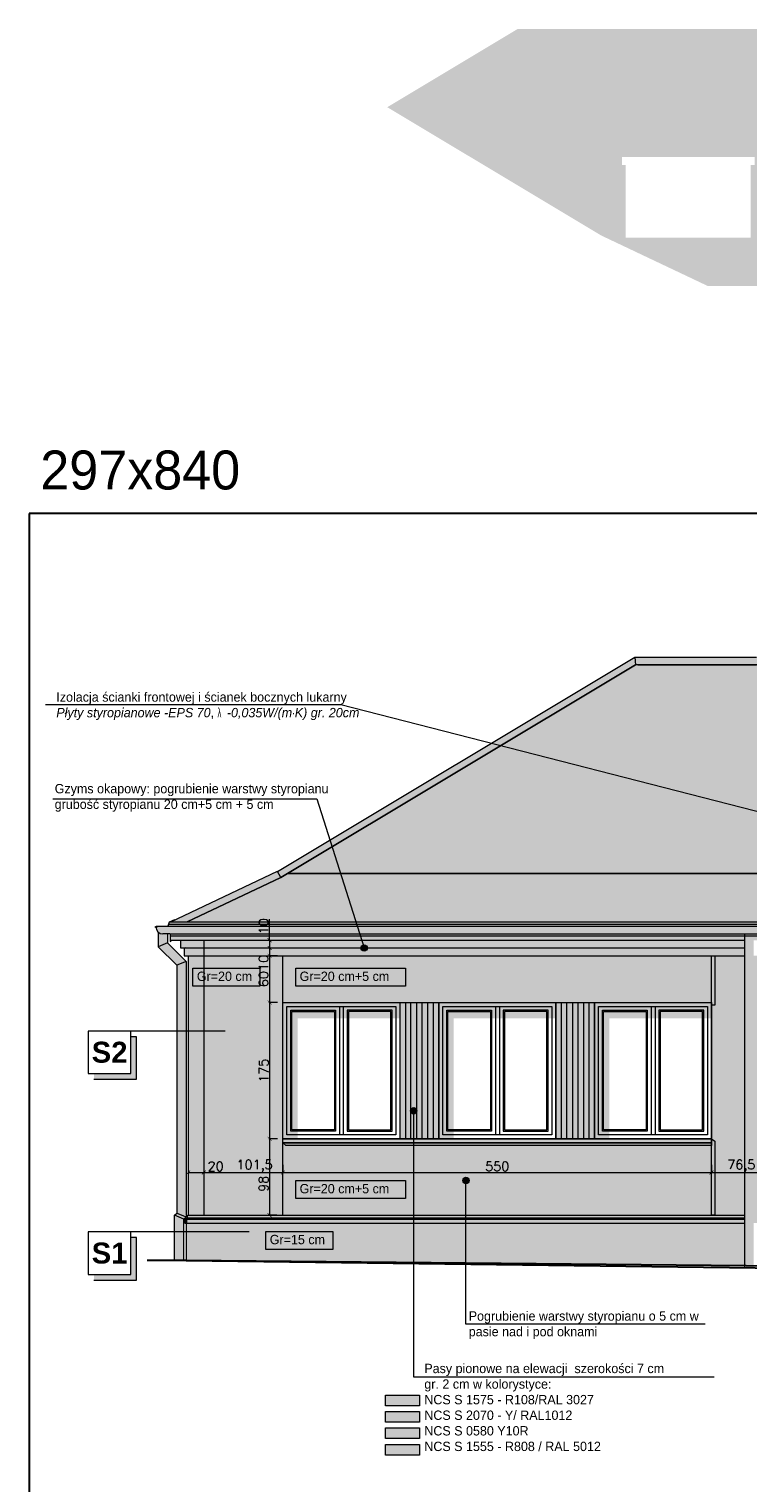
# Model space of a CAD drawing. Header units: millimetres. Extents: x -587 to 358276, y -26688 to 221215.
# Tile 26 of 256: x -587 to 335, y 10485 to 12350. Entities that reach past the tile are written whole.
import ezdxf
from ezdxf.lldxf.tags import DXFTag

# ---------------------------------------------------------------- set-up
doc = ezdxf.new("R2010")
doc.units = ezdxf.units.MM
doc.header["$MEASUREMENT"] = 0
doc.layers.add('a3', color=3, linetype='Continuous', lineweight=30, plot=False)
for name, color, linetype, lineweight in [('A_linie widokowe', 5, 'Continuous', 18), ('l. przekrojowa', 1, 'Continuous', 30), ('l.przerywana', 104, 'ICAD_ISO03W100', 5), ('l.widokowa', 140, 'Continuous', 15), ('l.wypełnien', 253, 'Continuous', 5), ('linia opisowa', 175, 'Continuous', 9), ('wymiarowanie', 176, 'Continuous', 9)]:
    doc.layers.add(name, color=color, linetype=linetype, lineweight=lineweight)
doc.styles.add('ROMANS', font='romans')
doc.styles.add('styl2', font='simplex.shx')
tags = doc.linetypes.add('ICAD_ISO03W100', pattern=[30, 12, -18]).pattern_tags.tags
tags[6:7] = [DXFTag(74, 4), DXFTag(75, 0), DXFTag(340, '0'), DXFTag(46, 1.0), DXFTag(50, 0.0), DXFTag(44, 0.0), DXFTag(45, 0.0)]
tags[4:5] = [DXFTag(74, 4), DXFTag(75, 0), DXFTag(340, '0'), DXFTag(46, 1.0), DXFTag(50, 0.0), DXFTag(44, 0.0), DXFTag(45, 0.0)]
doc.dimstyles.new('Skala 1-50', dxfattribs={"dimtxt": 12, "dimasz": 5, "dimexe": 1, "dimexo": 1, "dimgap": 1.5, "dimtad": 1, "dimdec": 1, "dimrnd": 0.5, "dimtxsty": 'styl2', "dimblk": 'ARCHTICK', "dimcen": 5, "dimadec": 0, "dimazin": 0, "dimtfac": 1, "dimtdec": 1, "dimtmove": 1, "dimatfit": 3, "dimldrblk": 'ARCHTICK', "dimfxl": 5, "dimfxlon": 1, "dimlwd": -1, "dimlwe": -1, "dimarcsym": 0})

# ---------------------------------------------------------------- blocks, each defined once
blk = doc.blocks.new('_ArchTick')
at = {"color": 0, "linetype": 'ByBlock', "const_width": 0.15}
blk.add_lwpolyline([(-0.5, -0.5), (0.5, 0.5)], dxfattribs=at)
blk = doc.blocks.new('*D4615')
at = {"layer": 'Defpoints', "color": 0}
for p in [(-383.2, 10900.6), (-363.2, 10900.6), (-363.2, 10883.1)]:
    blk.add_point(p, dxfattribs=at)
at = {"layer": 'wymiarowanie', "color": 0}
for p, q in [((-383.2, 10893.1), (-383.2, 10882.1)), ((-383.2, 10883.1), (-363.2, 10883.1)), ((-363.2, 10893.1), (-363.2, 10882.1)), ((-363.2, 10883.1), (-337.7, 10883.1))]:
    blk.add_line(p, q, dxfattribs=at)
at = {"layer": 'wymiarowanie', "color": 0, "xscale": 5, "yscale": 5, "zscale": 5, "rotation": 180}
blk.add_blockref('_ArchTick', (-383.2, 10883.1), dxfattribs=at)
at = {"layer": 'wymiarowanie', "color": 0, "xscale": 5, "yscale": 5, "zscale": 5}
blk.add_blockref('_ArchTick', (-363.2, 10883.1), dxfattribs=at)
at = {"layer": 'wymiarowanie', "color": 0, "insert": (-348, 10890.9), "char_height": 12, "attachment_point": 5, "style": 'styl2'}
blk.add_mtext('20', dxfattribs=at)
blk = doc.blocks.new('*D4616')
at = {"layer": 'Defpoints', "color": 0}
for p in [(-363.2, 10900.6), (-261.6, 10905.9), (-261.6, 10883.1)]:
    blk.add_point(p, dxfattribs=at)
at = {"layer": 'wymiarowanie', "color": 0}
for p, q in [((-363.2, 10893.1), (-363.2, 10882.1)), ((-363.2, 10883.1), (-261.6, 10883.1)), ((-261.6, 10893.1), (-261.6, 10882.1))]:
    blk.add_line(p, q, dxfattribs=at)
at = {"layer": 'wymiarowanie', "color": 0, "xscale": 5, "yscale": 5, "zscale": 5, "rotation": 180}
blk.add_blockref('_ArchTick', (-363.2, 10883.1), dxfattribs=at)
at = {"layer": 'wymiarowanie', "color": 0, "xscale": 5, "yscale": 5, "zscale": 5}
blk.add_blockref('_ArchTick', (-261.6, 10883.1), dxfattribs=at)
at = {"layer": 'wymiarowanie', "color": 0, "insert": (-298, 10891.4), "char_height": 12, "attachment_point": 5, "style": 'styl2'}
blk.add_mtext('101,5', dxfattribs=at)
blk = doc.blocks.new('*D4617')
at = {"layer": 'Defpoints', "color": 0}
for p in [(-261.6, 10905.9), (288.4, 10903.4), (288.4, 10883.1)]:
    blk.add_point(p, dxfattribs=at)
at = {"layer": 'wymiarowanie', "color": 0}
for p, q in [((-261.6, 10893.1), (-261.6, 10882.1)), ((-261.6, 10883.1), (288.4, 10883.1)), ((288.4, 10893.1), (288.4, 10882.1))]:
    blk.add_line(p, q, dxfattribs=at)
at = {"layer": 'wymiarowanie', "color": 0, "xscale": 5, "yscale": 5, "zscale": 5, "rotation": 180}
blk.add_blockref('_ArchTick', (-261.6, 10883.1), dxfattribs=at)
at = {"layer": 'wymiarowanie', "color": 0, "xscale": 5, "yscale": 5, "zscale": 5}
blk.add_blockref('_ArchTick', (288.4, 10883.1), dxfattribs=at)
at = {"layer": 'wymiarowanie', "color": 0, "insert": (13.4, 10890.9), "char_height": 12, "attachment_point": 5, "style": 'styl2'}
blk.add_mtext('550', dxfattribs=at)
blk = doc.blocks.new('*D4618')
at = {"layer": 'Defpoints', "color": 0}
for p in [(288.4, 10903.4), (364.8, 10894), (364.8, 10883.1)]:
    blk.add_point(p, dxfattribs=at)
at = {"layer": 'wymiarowanie', "color": 0}
for p, q in [((288.4, 10893.1), (288.4, 10882.1)), ((288.4, 10883.1), (364.8, 10883.1)), ((364.8, 10893), (364.8, 10882.1))]:
    blk.add_line(p, q, dxfattribs=at)
at = {"layer": 'wymiarowanie', "color": 0, "xscale": 5, "yscale": 5, "zscale": 5, "rotation": 180}
blk.add_blockref('_ArchTick', (288.4, 10883.1), dxfattribs=at)
at = {"layer": 'wymiarowanie', "color": 0, "xscale": 5, "yscale": 5, "zscale": 5}
blk.add_blockref('_ArchTick', (364.8, 10883.1), dxfattribs=at)
at = {"layer": 'wymiarowanie', "color": 0, "insert": (326.6, 10891.4), "char_height": 12, "attachment_point": 5, "style": 'styl2'}
blk.add_mtext('76,5', dxfattribs=at)
blk = doc.blocks.new('*D4630')
at = {"layer": 'Defpoints', "color": 0}
for p in [(-266.9, 11161.2), (-278.7, 11101.2), (-261.6, 11101.2)]:
    blk.add_point(p, dxfattribs=at)
at = {"layer": 'wymiarowanie', "color": 0}
for p, q in [((-268.7, 11161.2), (-279.7, 11161.2)), ((-278.7, 11161.2), (-278.7, 11101.2)), ((-268.7, 11101.2), (-279.7, 11101.2))]:
    blk.add_line(p, q, dxfattribs=at)
at = {"layer": 'wymiarowanie', "color": 0, "xscale": 5, "yscale": 5, "zscale": 5}
for p, rotation in [((-278.7, 11161.2), 90), ((-278.7, 11101.2), 270)]:
    blk.add_blockref('_ArchTick', p, dxfattribs=dict(at, rotation=rotation))
at = {"layer": 'wymiarowanie', "color": 0, "insert": (-286.5, 11131.2), "char_height": 12, "attachment_point": 5, "rotation": 90, "style": 'styl2'}
blk.add_mtext('60', dxfattribs=at)
blk = doc.blocks.new('*D4631')
at = {"layer": 'Defpoints', "color": 0}
for p in [(-261.6, 11101.2), (-278.7, 10926.2), (-261.6, 10926.2)]:
    blk.add_point(p, dxfattribs=at)
at = {"layer": 'wymiarowanie', "color": 0}
for p, q in [((-268.7, 11101.2), (-279.7, 11101.2)), ((-278.7, 11101.2), (-278.7, 10926.2)), ((-268.7, 10926.2), (-279.7, 10926.2))]:
    blk.add_line(p, q, dxfattribs=at)
at = {"layer": 'wymiarowanie', "color": 0, "xscale": 5, "yscale": 5, "zscale": 5}
for p, rotation in [((-278.7, 11101.2), 90), ((-278.7, 10926.2), 270)]:
    blk.add_blockref('_ArchTick', p, dxfattribs=dict(at, rotation=rotation))
at = {"layer": 'wymiarowanie', "color": 0, "insert": (-286.3, 11013.7), "char_height": 12, "attachment_point": 5, "rotation": 90, "style": 'styl2'}
blk.add_mtext('175', dxfattribs=at)
blk = doc.blocks.new('*D4632')
at = {"layer": 'Defpoints', "color": 0}
for p in [(-261.6, 10926.2), (-278.7, 10828.2), (-268.3, 10828.2)]:
    blk.add_point(p, dxfattribs=at)
at = {"layer": 'wymiarowanie', "color": 0}
for p, q in [((-268.7, 10926.2), (-279.7, 10926.2)), ((-278.7, 10926.2), (-278.7, 10828.2)), ((-269.3, 10828.2), (-279.7, 10828.2))]:
    blk.add_line(p, q, dxfattribs=at)
at = {"layer": 'wymiarowanie', "color": 0, "xscale": 5, "yscale": 5, "zscale": 5}
for p, rotation in [((-278.7, 10926.2), 90), ((-278.7, 10828.2), 270)]:
    blk.add_blockref('_ArchTick', p, dxfattribs=dict(at, rotation=rotation))
at = {"layer": 'wymiarowanie', "color": 0, "insert": (-286.4, 10868.5), "char_height": 12, "attachment_point": 5, "rotation": 90, "style": 'styl2'}
blk.add_mtext('98', dxfattribs=at)
blk = doc.blocks.new('*D4633')
at = {"layer": 'Defpoints', "color": 0}
for p in [(-304.4, 11181.1), (-304.4, 11171.2), (-278.7, 11171.2)]:
    blk.add_point(p, dxfattribs=at)
at = {"layer": 'wymiarowanie', "color": 0}
for p, q in [((-278.7, 11181.1), (-278.7, 11208.3)), ((-288.7, 11181.1), (-277.7, 11181.1)), ((-278.7, 11181.1), (-278.7, 11171.2)), ((-288.7, 11171.2), (-277.7, 11171.2))]:
    blk.add_line(p, q, dxfattribs=at)
at = {"layer": 'wymiarowanie', "color": 0, "xscale": 5, "yscale": 5, "zscale": 5}
for p, rotation in [((-278.7, 11181.1), 90), ((-278.7, 11171.2), 270)]:
    blk.add_blockref('_ArchTick', p, dxfattribs=dict(at, rotation=rotation))
at = {"layer": 'wymiarowanie', "color": 0, "insert": (-286.5, 11199), "char_height": 12, "attachment_point": 5, "rotation": 90, "style": 'styl2'}
blk.add_mtext('10', dxfattribs=at)
blk = doc.blocks.new('*D4634')
at = {"layer": 'Defpoints', "color": 0}
for p in [(-306, 11161.2), (-304.4, 11171.2), (-278.7, 11161.2)]:
    blk.add_point(p, dxfattribs=at)
at = {"layer": 'wymiarowanie', "color": 0}
for p, q in [((-288.7, 11171.2), (-277.7, 11171.2)), ((-288.7, 11161.2), (-277.7, 11161.2)), ((-278.7, 11171.2), (-278.7, 11161.2))]:
    blk.add_line(p, q, dxfattribs=at)
at = {"layer": 'wymiarowanie', "color": 0, "xscale": 5, "yscale": 5, "zscale": 5}
for p, rotation in [((-278.7, 11171.2), 90), ((-278.7, 11161.2), 270)]:
    blk.add_blockref('_ArchTick', p, dxfattribs=dict(at, rotation=rotation))
at = {"layer": 'wymiarowanie', "color": 0, "insert": (-286.5, 11152.1), "char_height": 12, "attachment_point": 5, "rotation": 90, "style": 'styl2'}
blk.add_mtext('10', dxfattribs=at)

msp = doc.modelspace()

# ---------------------------------------------------------------- hatches: boundary and pattern name
at = {"layer": 'l.wypełnien'}
h = msp.add_hatch(color=252, dxfattribs=at)
h.paths.add_polyline_path([(189.94, 11544.45), (-268.48, 11269.64), (-405.6, 11204.6), (-406.57, 11204.6), (-407.49, 11204.18), (-409.31, 11198.98), (-423.83, 11198.98), (-424.71, 11198.24, 0.4142136), (-415.71, 11189.24), (-406.23, 11189.24), (-406.23, 11181.06), (2674.91, 11181.06), (2674.91, 11189.24), (2684.4, 11189.24, 0.4036982), (2693.17, 11197.7), (2692.65, 11198.99), (2678, 11198.98), (2676.17, 11204.18), (2675.26, 11204.6), (2674.28, 11204.6), (2537.49, 11269.44), (2078.75, 11544.45)])
h.paths.add_polyline_path([(439.73, 11359.71), (809.93, 11359.71), (809.93, 11266.72), (439.73, 11266.72)], flags=16)
h.paths.add_polyline_path([(1524.31, 11359.71), (1876.73, 11359.71), (1876.73, 11266.72), (1524.31, 11266.72)], flags=16)
h = msp.add_hatch(dxfattribs=at)
h.set_pattern_fill('SPANTILE', scale=17, style=0)
h.set_pattern_definition([(274.9697, (167.9877, -2283.873), (-16.99985222, 204.000017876), [15.699024, -376.776457]), (180, (169.348, -2299.513), (-17, -17), [1.36, -15.64]), (0, (152.348, -2300.873), (17, 17), [4.76, -12.24]), (90, (157.108, -2300.873), (-17, 17), [1.7, -15.3]), (270, (167.988, -2299.173), (17, -17), [1.7, -15.3]), (0, (167.988, -2300.873), (17, 17), [1.36, -15.64]), (0, (152.348, -2299.513), (17, 17), [3.4, -13.6]), (85.0303, (155.7477, -2299.513), (16.99985222, 204.000017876), [15.699024, -376.776457]), (52.6961, (155.7477, -2298.663), (-220.999760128, -289.00018261), [4.488136, -444.32475]), (18.4349, (158.4677, -2295.093), (34.0000074, 16.9999729), [4.300694, -49.458015]), (341.5651, (162.5477, -2293.733), (-34.0000074, 16.9999729), [4.300694, -49.458015]), (307.3039, (166.6277, -2295.093), (220.999760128, -289.00018261), [4.488136, -444.32475]), (20.2249, (159.3177, -2296.283), (-186.999953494, -68.000141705), [3.442245, -340.781524]), (339.7751, (162.5477, -2295.093), (186.999953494, -68.000141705), [3.442245, -340.781524]), (307.4054, (165.7777, -2296.283), (170.000169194, -220.999871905), [3.638153, -360.177725]), (52.5946, (157.1077, -2299.173), (-170.000169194, -220.999871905), [3.638153, -360.177725])])
h.paths.add_polyline_path([(2532.86, 11261.72), (2653.28, 11204.6), (-381.58, 11204.6), (-260.78, 11261.74), (193.78, 11534.45), (1278.76, 11534.45), (1278.76, 11518), (1322.71, 11518), (1322.71, 11534.45), (1939.21, 11534.45), (1939.21, 11505.07), (1999.21, 11505.07), (1999.21, 11534.45), (2077.92, 11534.45)])
h.paths.add_polyline_path([(439.73, 11359.71), (809.93, 11359.71), (809.93, 11266.72), (439.73, 11266.72)], flags=16)
h.paths.add_polyline_path([(1524.31, 11359.71), (1876.73, 11359.71), (1876.73, 11266.72), (1524.31, 11266.72)], flags=16)
h = msp.add_hatch(color=252, dxfattribs=at)
h.paths.add_polyline_path([(-397.95, 11046.69), (-397.95, 11124.09), (-397.95, 11149.04), (-385.95, 11154.01), (-385.95, 11046.69)])
h.paths.add_polyline_path([(-385.95, 10923.71), (-397.95, 10923.71), (-397.95, 10831.07), (-391.05, 10828.21), (-385.95, 10828.21)])
h.paths.add_polyline_path([(-397.95, 11149.04), (-421.71, 11172.81), (-409.71, 11177.78), (-385.95, 11154.01)])
h.paths.add_polyline_path([(-385.95, 10923.71), (-397.95, 10923.71), (-397.95, 11004.71), (-385.95, 11004.71)])
h.paths.add_polyline_path([(-397.95, 11004.71), (-397.95, 11046.69), (-385.95, 11046.69), (-385.95, 11004.71)])
h.paths.add_polyline_path([(-400.84, 10789.69), (-400.84, 10828.18), (-388.84, 10823.21), (-388.84, 10789.69)])
h.paths.add_polyline_path([(-388.84, 10770.21), (-400.84, 10770.21), (-400.84, 10789.69), (-388.84, 10789.69)])
h.paths.add_polyline_path([(-409.71, 11177.78), (-409.71, 11183.23), (-421.71, 11183.23), (-421.71, 11172.81)])
h.paths.add_polyline_path([(-421.71, 11183.23), (-421.71, 11191.53, 0.1844831), (-415.71, 11189.24), (-409.71, 11189.24), (-409.71, 11183.23)])
h.paths.add_polyline_path([(-385.95, 10826.1), (-391.05, 10828.21), (-400.81, 10828.21), (-400.84, 10828.18), (-388.84, 10823.21)])
h.paths.add_polyline_path([(-400.81, 10828.21), (-397.95, 10831.07), (-391.05, 10828.21)])
h = msp.add_hatch(color=254, dxfattribs=at)
h.paths.add_polyline_path([(330.6, 11171.21), (-388.23, 11171.21), (-388.23, 11161.21), (330.6, 11161.21)])
h.paths.add_polyline_path([(-393.23, 11181.06), (330.6, 11181.06), (330.6, 11171.21), (-393.23, 11171.21)])
at = {"layer": 'l.wypełnien', "true_color": 0xfffff5}
h = msp.add_hatch(color=7, dxfattribs=at)
h.paths.add_polyline_path([(342.6, 11013.71), (364.79, 11013.71), (364.79, 10906.21), (866.18, 10906.21), (770.84, 10865.36), (770.84, 10859.92), (878.87, 10906.21), (940.85, 10906.21), (940.85, 10865.36), (940.85, 10859.92), (940.85, 10813.21), (935.85, 10813.21), (935.85, 10798.21), (935.85, 10783.21), (935.85, 10757.14), (795.85, 10758.53), (795.85, 10828.21), (342.6, 10828.21)])
h.paths.add_polyline_path([(342.6, 11013.71), (342.6, 11161.21), (954.29, 11161.21), (954.29, 11121.21), (364.79, 11121.21), (364.79, 11013.71)])
h.paths.add_polyline_path([(288.41, 10828.21), (288.41, 10917.78), (-258.03, 10917.78), (-261.64, 10921.21), (-261.64, 10828.21)])
h.paths.add_polyline_path([(-261.64, 11101.21), (-111.64, 11101.21), (-111.22, 11101.21), (-104.22, 11101.21), (-97.36, 11101.21), (-90.36, 11101.21), (-83.09, 11101.21), (-76.09, 11101.21), (-68.41, 11101.21), (-61.41, 11101.21), (88.59, 11101.21), (95.59, 11101.21), (102.87, 11101.21), (109.87, 11101.21), (117.14, 11101.21), (124.14, 11101.21), (131.41, 11101.21), (138.41, 11101.21), (288.41, 11101.21), (288.41, 11161.21), (-261.64, 11161.21)])
h.paths.add_polyline_path([(-363.23, 10828.21), (-261.64, 10828.21), (-261.64, 11013.71), (-363.23, 11013.71)])
h.paths.add_polyline_path([(-363.23, 11013.71), (-261.64, 11013.71), (-261.64, 11101.21), (-261.64, 11161.21), (-363.23, 11161.21), (-363.23, 11064.54)])
h.paths.add_polyline_path([(288.41, 10926.21), (292.44, 10923.29), (292.44, 10828.21), (330.6, 10828.21), (330.6, 11013.71), (288.41, 11013.71)])
h.paths.add_polyline_path([(330.6, 11013.71), (330.6, 11161.21), (292.44, 11161.21), (292.44, 11097.72), (288.41, 11097.72), (288.41, 11013.71)])
h.paths.add_polyline_path([(-383.23, 10828.21), (-363.23, 10828.21), (-363.23, 11013.71), (-383.23, 11013.71)])
h.paths.add_polyline_path([(-363.23, 11064.54), (-363.23, 11161.21), (-383.23, 11161.21), (-383.23, 11064.54)])
h.paths.add_polyline_path([(-383.23, 11013.71), (-363.23, 11013.71), (-363.23, 11064.54), (-383.23, 11064.54)])
h.paths.add_polyline_path([(945.85, 10865.36), (945.85, 10859.92), (945.85, 10831.21), (954.29, 10831.21), (954.29, 10906.21), (945.85, 10906.21)])
at = {"layer": 'l.wypełnien', "true_color": 0x303030}
for points in [[(288.41, 11161.21), (292.44, 11161.21), (292.44, 11097.72), (288.41, 11097.72)], [(-261.64, 10926.21), (-242.62, 10926.21), (-242.62, 11080.9), (-111.64, 11080.9), (-111.64, 11101.21), (-261.64, 11101.21)], [(-61.41, 10926.21), (-42.38, 10926.21), (-42.38, 11080.9), (88.59, 11080.9), (88.59, 11101.21), (-61.41, 11101.21)], [(138.41, 10926.21), (157.43, 10926.21), (157.43, 11080.9), (288.41, 11080.9), (288.41, 11101.21), (138.41, 11101.21)], [(288.41, 10917.78), (-258.03, 10917.78), (-261.64, 10921.21), (288.41, 10921.21)], [(288.41, 10926.21), (292.44, 10923.29), (292.44, 10828.21), (288.41, 10828.21)]]:
    msp.add_hatch(color=250, dxfattribs=at).paths.add_polyline_path(points)
at = {"layer": 'l.wypełnien'}
h = msp.add_hatch(color=252, dxfattribs=at)
h.paths.add_polyline_path([(-387.42, 10823.05), (-384.21, 10823.05), (-384.21, 10818.05), (-385.84, 10818.05), (-387.42, 10818.05)])
h.paths.add_polyline_path([(-387.42, 10823.05), (-384.21, 10824.9), (-384.21, 10823.05)])
for points in [[(-384.21, 10828.21), (795.85, 10828.21), (795.85, 10818.05), (-384.21, 10818.05)], [(-385.84, 10818.05), (330.6, 10818.05), (330.6, 10761), (-385.84, 10770.17)]]:
    msp.add_hatch(color=252, dxfattribs=at).paths.add_polyline_path(points)
h = msp.add_hatch(dxfattribs=at)
h.set_pattern_fill('CONC', scale=17, style=0)
h.set_pattern_definition([(0, (168.498, -2289.993), (0, 17), [0, -17]), (0, (168.668, -2295.943), (0, 17), [0, -17]), (0, (169.178, -2286.763), (0, 17), [0, -17]), (338.1986, (160.3377, -2292.033), (51.00000464, -16.9999985), [1.83095, -89.716854]), (216.8699, (162.0377, -2292.713), (50.9999986, 34.0000021), [0.85, -84.15]), (130.6013, (161.3577, -2293.223), (85.00000716, -101.9999833), [1.567315, -155.164933]), (206.5651, (155.748, -2295.263), (-16.9999857, -17.0000223), [0.380137, -37.63302]), (326.3099, (155.4077, -2295.433), (33.9999925, -17.0000227), [0.612952, -60.681432]), (108.4349, (155.9177, -2295.773), (-16.9999729, 34.0000074), [0.53759, -53.221135]), (225, (166.628, -2296.963), (-4e-15, -17.000005), [0.721242, -23.32038]), (0, (166.118, -2297.473), (17, 17), [1.02, -15.98]), (135, (167.138, -2297.473), (-17.000005, 2e-15), [0.721242, -23.32038]), (251.5651, (164.5877, -2286.083), (16.9999729, 34.0000074), [0.53759, -53.221135]), (0, (164.418, -2286.593), (17, 17), [0.85, -16.15]), (143.1301, (165.2677, -2286.593), (-50.9999986, 34.0000021), [0.85, -84.15]), (213.6901, (155.5777, -2285.913), (33.9999925, 17.0000227), [0.612952, -60.681432]), (341.5651, (155.0677, -2286.253), (-34.0000074, 16.9999729), [1.075182, -52.683544]), (126.8699, (156.0877, -2286.593), (34.0000021, -50.9999986), [0.85, -84.15]), (0, (160.508, -2286.593), (0, 17), [0, -17]), (0, (155.918, -2291.013), (0, 17), [0, -17]), (0, (160.678, -2297.303), (0, 17), [0, -17]), (0, (165.268, -2292.033), (0, 17), [0, -17]), (0, (160.338, -2289.143), (0, 17), [0, -17]), (0, (156.598, -2288.633), (0, 17), [0, -17]), (0, (158.128, -2289.653), (0, 17), [0, -17]), (0, (157.448, -2293.733), (0, 17), [0, -17]), (0, (153.368, -2293.053), (0, 17), [0, -17]), (0, (153.538, -2289.143), (0, 17), [0, -17]), (0, (153.028, -2285.403), (0, 17), [0, -17]), (0, (158.298, -2284.723), (0, 17), [0, -17]), (0, (162.038, -2284.043), (0, 17), [0, -17]), (0, (167.988, -2284.723), (0, 17), [0, -17]), (0, (163.908, -2289.993), (0, 17), [0, -17]), (0, (162.208, -2286.933), (0, 17), [0, -17]), (0, (163.568, -2295.093), (0, 17), [0, -17]), (0, (158.468, -2295.943), (0, 17), [0, -17]), (0, (163.568, -2299.683), (0, 17), [0, -17]), (0, (157.958, -2298.663), (0, 17), [0, -17]), (0, (152.518, -2299.173), (0, 17), [0, -17]), (0, (154.558, -2300.023), (0, 17), [0, -17]), (0, (154.728, -2297.643), (0, 17), [0, -17]), (0, (166.118, -2300.363), (0, 17), [0, -17]), (0, (168.158, -2293.393), (0, 17), [0, -17]), (0, (167.308, -2288.293), (0, 17), [0, -17]), (0, (159.488, -2300.533), (0, 17), [0, -17])])
h.paths.add_polyline_path([(330.6, 10763.13), (330.6, 10818.05), (-382.82, 10818.05), (-384.4, 10818.05), (-382.82, 10818.05), (-382.82, 10770.18)])
at = {"layer": 'linia opisowa'}
for points in [[(-449.52, 11057.26), (-456.8, 11057.26), (-456.8, 11009.92), (-504.14, 11009.92), (-504.14, 11002.64), (-449.52, 11002.64)], [(-449.52, 10799.52), (-456.8, 10799.52), (-456.8, 10752.18), (-504.14, 10752.18), (-504.14, 10744.9), (-449.52, 10744.9)]]:
    msp.add_hatch(color=256, dxfattribs=at).paths.add_polyline_path(points)
at = {"layer": 'wymiarowanie'}
h = msp.add_hatch(dxfattribs=at)
h.set_pattern_fill('SPANTILE', color=256, scale=10, style=0)
h.set_pattern_definition([(274.9697, (9.2, 10), (-9.99991307, 120.000010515), [9.23472, -221.63321]), (180, (10, 0.8), (-10, -10), [0.8, -9.2]), (0, (0, 0), (10, 10), [2.8, -7.2]), (90, (2.8, 0), (-10, 10), [1, -9]), (270, (9.2, 1), (10, -10), [1, -9]), (0, (9.2, 0), (10, 10), [0.8, -9.2]), (0, (0, 0.8), (10, 10), [2, -8]), (85.0303, (2, 0.8), (9.99991307, 120.000010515), [9.23472, -221.63321]), (52.6961, (2, 1.3), (-129.999858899, -170.000107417), [2.64008, -261.3675]), (18.4349, (3.6, 3.4), (20.00000435, 9.999984), [2.52982, -29.09295]), (341.5651, (6, 4.2), (-20.00000435, 9.999984), [2.52982, -29.09295]), (307.3039, (8.4, 3.4), (129.999858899, -170.000107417), [2.64008, -261.3675]), (20.2249, (4.1, 2.7), (-109.999972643, -40.000083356), [2.02485, -200.45972]), (339.7751, (6, 3.4), (109.999972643, -40.000083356), [2.02485, -200.45972]), (307.4054, (7.9, 2.7), (100.000099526, -129.99992465), [2.14009, -211.86925]), (52.5946, (2.8, 1), (-100.000099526, -129.99992465), [2.14009, -211.86925])])
h.paths.add_polyline_path([(-127.77, 12250.09), (39.43, 12350.32), (1926.6, 12350.32), (2090.83, 12251.86), (1813, 12085.31), (1676.21, 12020.48), (283.89, 12020.48), (147.1, 12085.31)])
h.paths.add_polyline_path([(841.28, 12175.76), (1101.41, 12175.76), (1101.41, 12082.59), (841.28, 12082.59)], flags=16)
h.paths.add_polyline_path([(178.34, 12175.76), (338.56, 12175.76), (338.56, 12082.59), (178.34, 12082.59)], flags=16)
h.paths.add_polyline_path([(1617.67, 12175.76), (1777.05, 12175.76), (1777.05, 12082.59), (1617.67, 12082.59)], flags=16)
h.paths.add_polyline_path([(836.28, 12186.02), (1106.41, 12186.02), (1106.41, 12175.76), (836.28, 12175.76)], flags=16)
h.paths.add_polyline_path([(173.34, 12186.02), (343.56, 12186.02), (343.56, 12175.76), (173.34, 12175.76)], flags=16)
h.paths.add_polyline_path([(1612.67, 12186.02), (1782.05, 12186.02), (1782.05, 12175.76), (1612.67, 12175.76)], flags=16)
h.paths.add_polyline_path([(1697.21, 12020.48), (1817.63, 12077.59), (2099.58, 12246.62), (2381.98, 12077.38), (2501.95, 12020.48)])
at = {"layer": 'wymiarowanie', "ltscale": 0.3}
for points in [[(-161.48, 11171.21, -1), (-153.4, 11171.21, -1)], [(-97.9, 10962.25, -1), (-89.82, 10962.25, -1)], [(-30.83, 10872.84, -1), (-22.76, 10872.84, -1)]]:
    msp.add_hatch(color=256, dxfattribs=at).paths.add_polyline_path(points)
at = {"layer": 'wymiarowanie'}
h = msp.add_hatch(color=252, dxfattribs=at)
h.paths.add_polyline_path([(330.6, 11171.21), (330.6, 11161.21), (330.6, 10828.21), (330.6, 10824.9), (330.6, 10823.05), (330.6, 10818.05), (330.6, 10763.13), (342.6, 10763.01), (342.6, 10818.05), (342.6, 10823.05), (342.6, 10824.9), (342.6, 10828.21), (342.6, 11161.21), (342.6, 11171.21), (342.6, 11181.06), (342.6, 11189.24), (330.6, 11189.24), (330.6, 11181.06)])
h.paths.add_polyline_path([(330.6, 10763.13), (342.6, 10763.01), (342.6, 10760.84), (330.6, 10761)])
for points in [[(-111.22, 11101.21), (-61.41, 11101.21), (-61.41, 10926.21), (-111.22, 10926.21)], [(88.59, 11101.21), (138.41, 11101.21), (138.41, 10926.21), (88.59, 10926.21)], [(-261.64, 10926.21), (288.41, 10926.21), (288.41, 10921.21), (-261.64, 10921.21)]]:
    msp.add_hatch(color=252, dxfattribs=at).paths.add_polyline_path(points)
at = {"layer": 'wymiarowanie', "true_color": 0xf0300e}
for points in [[(-111.22, 11101.21), (-104.22, 11101.21), (-104.22, 10926.21), (-111.22, 10926.21)], [(102.87, 11101.21), (109.87, 11101.21), (109.87, 10926.21), (102.87, 10926.21)], [(-129.85, 10597.37), (-86.34, 10597.37), (-86.34, 10583.69), (-129.85, 10583.69)]]:
    msp.add_hatch(color=20, dxfattribs=at).paths.add_polyline_path(points)
at = {"layer": 'wymiarowanie', "true_color": 0x119cf2}
for points in [[(-97.36, 11101.21), (-90.36, 11101.21), (-90.36, 10926.21), (-97.36, 10926.21)], [(131.41, 11101.21), (138.41, 11101.21), (138.41, 10926.21), (131.41, 10926.21)], [(-129.85, 10534.16), (-86.34, 10534.16), (-86.34, 10520.48), (-129.85, 10520.48)]]:
    msp.add_hatch(color=150, dxfattribs=at).paths.add_polyline_path(points)
at = {"layer": 'wymiarowanie', "true_color": 0xbde471}
for points in [[(-83.09, 11101.21), (-76.09, 11101.21), (-76.09, 10926.21), (-83.09, 10926.21)], [(117.14, 11101.21), (124.14, 11101.21), (124.14, 10926.21), (117.14, 10926.21)], [(-129.85, 10576.3), (-86.34, 10576.3), (-86.34, 10562.62), (-129.85, 10562.62)]]:
    msp.add_hatch(color=63, dxfattribs=at).paths.add_polyline_path(points)
at = {"layer": 'wymiarowanie', "true_color": 0xf7e035}
for points in [[(-68.41, 11101.21), (-61.41, 11101.21), (-61.41, 10926.21), (-68.41, 10926.21)], [(88.59, 11101.21), (95.59, 11101.21), (95.59, 10926.21), (88.59, 10926.21)]]:
    msp.add_hatch(color=2, dxfattribs=at).paths.add_polyline_path(points)
at = {"layer": 'wymiarowanie', "true_color": 0xfccd20}
msp.add_hatch(color=40, dxfattribs=at).paths.add_polyline_path([(-129.85, 10555.23), (-86.34, 10555.23), (-86.34, 10541.55), (-129.85, 10541.55)])

# ---------------------------------------------------------------- linework, layer by layer
at = {"layer": 'a3'}
msp.add_lwpolyline([(-587.44, 11728.5), (-587.44, 10243.5), (1512.56, 10243.5), (1512.56, 11728.5), (-587.44, 11728.5)], dxfattribs=at)
at = {"layer": 'A_linie widokowe', "color": 7, "linetype": 'Continuous', "lineweight": -2}
for points in [[(-255.84, 11266.72), (272.35, 11266.72), (272.35, 11266.72)], [(1135.85, 11266.72), (-252.82, 11266.72)]]:
    msp.add_lwpolyline(points, dxfattribs=at)
at = {"layer": 'l. przekrojowa', "color": 7}
for q in [(-436.08, 10770.21), (935.85, 10753.21)]:
    msp.add_line((-385.84, 10770.21), q, dxfattribs=at)
at = {"layer": 'l. przekrojowa', "color": 252, "linetype": 'ICAD_ISO03W100', "ltscale": 0.5}
msp.add_line((2648.07, 10740.21), (-385.84, 10770.21), dxfattribs=at)
at = {"layer": 'l.przerywana', "color": 7, "ltscale": 0.3}
for p, q in [((-363.23, 11181.71), (-363.23, 10828.21)), ((-384.21, 10828.21), (330.6, 10828.21))]:
    msp.add_line(p, q, dxfattribs=at)
at = {"layer": 'l.widokowa', "color": 7}
for p, q in [((189.94, 11544.45), (345.91, 11544.45)), ((189.94, 11544.45), (190.76, 11534.45)), ((193.78, 11534.45), (345.91, 11534.45)), ((-264.18, 11261.72), (-268.81, 11269.44)), ((-424.71, 11198.24), (-425.91, 11197.54)), ((-421.71, 11191.53), (-421.71, 11172.81)), ((-409.71, 11177.78), (-421.71, 11172.81)), ((-406.71, 11189.24), (-415.71, 11189.24)), ((-409.71, 11189.24), (-409.71, 11177.78)), ((-409.71, 11177.78), (-385.95, 11154.01)), ((-406.23, 11179.52), (-405.13, 11180.35)), ((330.6, 11189.24), (330.6, 10761)), ((-421.71, 11172.81), (-397.95, 11149.04)), ((-393.23, 11171.21), (-388.23, 11171.21)), ((-385.21, 11161.21), (330.6, 11161.21)), ((-383.23, 11161.21), (-383.23, 10828.21)), ((-385.95, 11154.01), (-397.95, 11149.04)), ((-397.95, 11149.04), (-397.95, 10831.07)), ((-385.95, 11154.01), (-385.95, 10826.1)), ((-400.84, 10828.18), (-397.95, 10831.07)), ((-388.84, 10823.21), (-400.84, 10828.18)), ((-397.95, 10831.07), (-385.95, 10826.1)), ((-388.84, 10823.21), (-385.95, 10826.1)), ((-384.21, 10824.9), (-384.21, 10828.21)), ((-384.21, 10828.21), (-383.23, 10828.21)), ((-385.84, 10818.05), (-385.84, 10770.17))]:
    msp.add_line(p, q, dxfattribs=at)
at = {"layer": 'l.widokowa', "color": 7, "ltscale": 0.3}
for p, q in [((-405.6, 11204.6), (-268.48, 11269.64)), ((-387.42, 10823.05), (330.6, 10823.05)), ((-384.21, 10828.21), (330.6, 10828.21)), ((-384.21, 10824.9), (330.6, 10824.9)), ((-387.42, 10818.05), (330.6, 10818.05))]:
    msp.add_line(p, q, dxfattribs=at)
at = {"layer": 'l.widokowa', "color": 7}
for points in [[(190.76, 11534.45), (-264.18, 11261.72), (-384.6, 11204.6), (2653.28, 11204.6), (2532.86, 11261.72), (2077.92, 11534.45), (1999.21, 11534.45)], [(1278.76, 11534.45), (190.76, 11534.45)], [(-384.6, 11204.6), (-264.18, 11261.72)], [(-423.83, 11198.98), (1135.85, 11198.98)], [(-400.95, 11207.22), (-407.49, 11204.18), (-409.31, 11198.98)], [(-400.95, 11207.22), (-407.49, 11204.18), (-409.31, 11198.98)], [(-408.32, 11201.8), (1135.85, 11201.8)], [(-406.57, 11204.6), (1135.85, 11204.6)], [(-406.23, 11189.24), (-406.23, 11179.38)], [(-406.23, 11189.24), (330.6, 11189.24)], [(-406.23, 11181.06), (330.6, 11181.06)], [(-393.23, 11181.06), (-393.23, 11171.21)], [(330.6, 11189.24), (1135.85, 11189.24)], [(-388.23, 11171.21), (-388.23, 11161.21)], [(-388.23, 11161.21), (-383.23, 11161.21), (-383.23, 11161.21)], [(-386.23, 11172.3), (-386.4, 11172.3), (-386.4, 11172.3)], [(-400.84, 10770.21), (-400.84, 10828.18)], [(-388.84, 10770.21), (-388.84, 10823.21)], [(-384.21, 10824.9), (-387.42, 10823.05), (-387.42, 10818.05), (-386.67, 10818.8)]]:
    msp.add_lwpolyline(points, dxfattribs=at)
at = {"layer": 'l.widokowa', "color": 7, "ltscale": 0.3}
for points in [[(-268.81, 11269.44), (189.94, 11544.45)], [(-264.18, 11261.72), (190.76, 11534.45)]]:
    msp.add_lwpolyline(points, dxfattribs=at)
at = {"layer": 'l.widokowa', "color": 7}
for points in [[(-261.64, 11101.21), (-111.64, 11101.21), (-111.64, 10926.21), (-261.64, 10926.21)], [(-261.64, 11101.21), (288.41, 11101.21), (288.41, 10926.21), (-261.64, 10926.21)], [(-111.22, 11101.21), (-104.22, 11101.21), (-104.22, 10926.21), (-111.22, 10926.21)], [(-97.36, 11101.21), (-90.36, 11101.21), (-90.36, 10926.21), (-97.36, 10926.21)], [(-83.09, 11101.21), (-76.09, 11101.21), (-76.09, 10926.21), (-83.09, 10926.21)], [(-68.41, 11101.21), (-61.41, 11101.21), (-61.41, 10926.21), (-68.41, 10926.21)], [(-61.41, 11101.21), (88.59, 11101.21), (88.59, 10926.21), (-61.41, 10926.21)], [(88.59, 11101.21), (95.59, 11101.21), (95.59, 10926.21), (88.59, 10926.21)], [(102.87, 11101.21), (109.87, 11101.21), (109.87, 10926.21), (102.87, 10926.21)], [(117.14, 11101.21), (124.14, 11101.21), (124.14, 10926.21), (117.14, 10926.21)], [(131.41, 11101.21), (138.41, 11101.21), (138.41, 10926.21), (131.41, 10926.21)], [(138.41, 11101.21), (288.41, 11101.21), (288.41, 10926.21), (138.41, 10926.21)], [(-261.64, 10926.21), (288.41, 10926.21), (288.41, 10921.21), (-261.64, 10921.21)]]:
    msp.add_lwpolyline(points, close=True, dxfattribs=at)
msp.add_circle((-423.96, 11198.24), 0.75, dxfattribs=at)
msp.add_arc((-415.71, 11198.24), 9, 180, 270, dxfattribs=at)
at = {"layer": 'l.wypełnien', "color": 7}
for p, q in [((-390.21, 11171.21), (330.6, 11171.21)), ((-261.64, 10828.21), (-261.64, 11161.18)), ((288.41, 10828.21), (288.41, 11161.02)), ((-189.14, 11096.21), (-189.14, 10931.21)), ((-184.14, 11096.21), (-184.14, 10931.21)), ((11.09, 11096.21), (11.09, 10931.21)), ((16.09, 11096.21), (16.09, 10931.21)), ((210.91, 11096.21), (210.91, 10931.21)), ((215.91, 11096.21), (215.91, 10931.21))]:
    msp.add_line(p, q, dxfattribs=at)
at = {"layer": 'l.wypełnien', "color": 250, "true_color": 0x303030}
for points in [[(288.41, 11161.21), (292.44, 11161.21), (292.44, 11097.72), (288.41, 11097.72)], [(288.41, 10917.78), (-258.03, 10917.78), (-261.64, 10921.21), (288.41, 10921.21)], [(288.41, 10926.21), (292.44, 10923.29), (292.44, 10828.21), (288.41, 10828.21)]]:
    msp.add_lwpolyline(points, close=True, dxfattribs=at)
at = {"layer": 'l.wypełnien', "color": 7}
for points in [[(-256.64, 11096.21), (-189.14, 11096.21), (-189.14, 10931.21), (-256.64, 10931.21)], [(-251.64, 11091.21), (-194.14, 11091.21), (-194.14, 10936.21), (-251.64, 10936.21)], [(-250.14, 11089.71), (-195.64, 11089.71), (-195.64, 10937.71), (-250.14, 10937.71)], [(-121.64, 11091.21), (-179.14, 11091.21), (-179.14, 10936.21), (-121.64, 10936.21)], [(-123.14, 11089.71), (-177.64, 11089.71), (-177.64, 10937.71), (-123.14, 10937.71)], [(-56.41, 11096.21), (11.09, 11096.21), (11.09, 10931.21), (-56.41, 10931.21)], [(-51.41, 11091.21), (6.09, 11091.21), (6.09, 10936.21), (-51.41, 10936.21)], [(-49.91, 11089.71), (4.59, 11089.71), (4.59, 10937.71), (-49.91, 10937.71)], [(78.59, 11091.21), (21.09, 11091.21), (21.09, 10936.21), (78.59, 10936.21)], [(77.09, 11089.71), (22.59, 11089.71), (22.59, 10937.71), (77.09, 10937.71)], [(143.41, 11096.21), (210.91, 11096.21), (210.91, 10931.21), (143.41, 10931.21)], [(148.41, 11091.21), (205.91, 11091.21), (205.91, 10936.21), (148.41, 10936.21)], [(149.91, 11089.71), (204.41, 11089.71), (204.41, 10937.71), (149.91, 10937.71)], [(278.41, 11091.21), (220.91, 11091.21), (220.91, 10936.21), (278.41, 10936.21)], [(276.91, 11089.71), (222.41, 11089.71), (222.41, 10937.71), (276.91, 10937.71)]]:
    msp.add_lwpolyline(points, close=True, dxfattribs=at)
at = {"layer": 'linia opisowa'}
for points in [[(-511.42, 11009.92), (-456.8, 11009.92), (-456.8, 11064.54), (-511.42, 11064.54), (-511.42, 11009.92)], [(-335.82, 11064.54), (-511.42, 11064.54)], [(-504.14, 11002.64), (-449.52, 11002.64), (-449.52, 11057.26), (-456.8, 11057.26)], [(-511.42, 10752.18), (-456.8, 10752.18), (-456.8, 10806.81), (-511.42, 10806.81), (-511.42, 10752.18)], [(-305.12, 10806.81), (-472.95, 10806.81)], [(-504.14, 10744.9), (-449.52, 10744.9), (-449.52, 10799.52), (-456.8, 10799.52)]]:
    msp.add_lwpolyline(points, dxfattribs=at)
at = {"layer": 'wymiarowanie'}
for p, q in [((-218.16, 11362.71), (-157.44, 11171.21)), ((2674.91, 11186.45), (-406.23, 11186.45)), ((-93.86, 10620.54), (-93.86, 10962.25)), ((-26.8, 10688.54), (-26.8, 10872.84)), ((280.04, 10688.54), (-26.8, 10688.54)), ((291.9, 10620.54), (-93.86, 10620.54))]:
    msp.add_line(p, q, dxfattribs=at)
for points in [[(-566.54, 11483.7), (-187.33, 11483.7), (459.73, 11317.62)], [(-556.81, 11362.71), (-218.16, 11362.71)]]:
    msp.add_lwpolyline(points, dxfattribs=at)
for points in [[(-377.14, 11145.29), (-291.29, 11145.29), (-291.29, 11122.28), (-377.14, 11122.28)], [(-245.25, 11145.29), (-104.4, 11145.29), (-104.4, 11122.28), (-245.25, 11122.28)], [(-245.25, 10872.74), (-104.4, 10872.74), (-104.4, 10849.73), (-245.25, 10849.73)], [(-283.56, 10807.44), (-197.71, 10807.44), (-197.71, 10784.44), (-283.56, 10784.44)], [(-129.85, 10597.37), (-86.34, 10597.37), (-86.34, 10583.69), (-129.85, 10583.69)], [(-129.85, 10576.3), (-86.34, 10576.3), (-86.34, 10562.62), (-129.85, 10562.62)], [(-129.85, 10555.23), (-86.34, 10555.23), (-86.34, 10541.55), (-129.85, 10541.55)], [(-129.85, 10534.16), (-86.34, 10534.16), (-86.34, 10520.48), (-129.85, 10520.48)]]:
    msp.add_lwpolyline(points, close=True, dxfattribs=at)
at = {"layer": 'wymiarowanie', "color": 7}
for points in [[(-256.64, 11096.21), (-116.64, 11096.21), (-116.64, 10931.21), (-256.64, 10931.21)], [(-56.41, 11096.21), (83.59, 11096.21), (83.59, 10931.21), (-56.41, 10931.21)], [(143.41, 11096.21), (283.41, 11096.21), (283.41, 10931.21), (143.41, 10931.21)]]:
    msp.add_lwpolyline(points, close=True, dxfattribs=at)
at = {"layer": 'wymiarowanie', "ltscale": 0.3}
for centre in [(-157.44, 11171.21), (-93.86, 10962.25), (-26.8, 10872.84)]:
    msp.add_circle(centre, 4.04, dxfattribs=at)

# ---------------------------------------------------------------- texts
at = {"layer": 'a3', "insert": (-573.06, 11809.52), "char_height": 50, "width": 481.3, "attachment_point": 1}
msp.add_mtext('{\\fCentury Gothic|b0|i0|c238|p0;297x840}', dxfattribs=at)
at = {"layer": 'linia opisowa', "char_height": 26.8852, "width": 1534.0261, "attachment_point": 5, "rotation": 359.89307}
for s, insert in [('{\\fArial|b1|i0|c238|p34;S2}', (-484.11, 11037.23)), ('{\\fArial|b1|i0|c238|p34;S1}', (-484.11, 10779.5))]:
    msp.add_mtext(s, dxfattribs=dict(at, insert=insert))
at = {"layer": 'wymiarowanie', "char_height": 12, "attachment_point": 1}
for s, insert, width in [('\\pxql;{\\fCentury Gothic|b0|i0|c238|p34;Izolacja ścianki frontowej i ścianek bocznych lukarny \\P\\pq*;\\fCentury Gothic|b0|i1|c0|p34;Płyty styropianowe -EPS 70\\fCentury Gothic|b0|i0|c238|p34;, \\W0.6;λ \\fCentury Gothic|b0|i1|c0|p34;\\W1; -0,035W/(m\\fArial|b0|i0|c0|p34;\\W0.6;·\\fCentury Gothic|b0|i1|c238|p34;\\W1;K) gr. 20cm\\P\\pqr;\\fCentury Gothic|b0|i0|c238|p34;\\H1.000001x; }', (-552.47, 11499.2), 409.9394), ('\\pxql;{\\fCentury Gothic|b0|i0|c238|p34;Gzyms okapowy: pogrubienie warstwy styropianu\\Pgrubość styropianu 20 cm+5 cm + 5 cm\\P\\pqr;\\H1.000001x; }', (-554.55, 11381.61), 621.5287), ('\\pxql;{\\fCentury Gothic|b0|i0|c238|p34;Gr=20 cm\\P\\pqr;\\H1.000001x; }', (-372.12, 11140.85), 621.5287), ('\\pxql;{\\fCentury Gothic|b0|i0|c238|p34;Gr=20 cm+5 cm \\P\\pqr;\\H1.000001x; }', (-240.23, 11140.85), 621.5287), ('\\pxql;{\\fCentury Gothic|b0|i0|c238|p34;Gr=20 cm+5 cm \\P\\pqr;\\H1.000001x; }', (-240.23, 10868.3), 621.5287), ('\\pxql;{\\fCentury Gothic|b0|i0|c238|p34;Gr=15 cm\\P\\pqr;\\H1.000001x; }', (-278.54, 10803.01), 621.5287)]:
    msp.add_mtext(s, dxfattribs=dict(at, insert=insert, width=width))
at = {"layer": 'wymiarowanie', "color": 6, "linetype": 'Continuous', "char_height": 12, "width": 327.6277, "attachment_point": 3, "style": 'ROMANS'}
for s, insert in [('\\pxql;{\\fCentury Gothic|b0|i0|c238|p0;\\C256;Pogrubienie warstwy styropianu o 5 cm w pasie nad i pod oknami }', (304.43, 10704.89)), ('\\pxql;{\\fCentury Gothic|b0|i0|c238|p0;\\C256;Pasy pionowe na elewacji  szerokości 7 cm gr. 2 cm w kolorystyce:\\PNCS S 1575 - R108/RAL 3027 \\PNCS S 2070 - Y/ RAL1012\\PNCS S 0580 Y10R\\PNCS S 1555 - R808 / RAL 5012}', (247.44, 10637.62))]:
    msp.add_mtext(s, dxfattribs=dict(at, insert=insert))

# ---------------------------------------------------------------- dimensions: what is measured, and where the dimension line sits
at = {"layer": 'wymiarowanie'}
for base, p1, p2, override, picture, middle in [((-278.6605, 11171.2137), (-304.3978, 11181.0608), (-304.3978, 11171.2137), {"dimtmove": 0, "dimfxl": 10}, '*D4633', (-278.6605, 11198.9755)), ((-278.66, 11161.21), (-304.4, 11171.21), (-306.03, 11161.21), {"dimtmove": 1, "dimfxl": 10}, '*D4634', (-278.66, 11152.07)), ((-278.66, 10828.21), (-261.64, 10926.21), (-268.32, 10828.21), {"dimtmove": 1, "dimfxl": 10}, '*D4632', (-278.6, 10868.52))]:
    dim = msp.add_linear_dim(base=base, p1=p1, p2=p2, angle=90, dimstyle='Skala 1-50', override=override, dxfattribs=at)
    dim.commit()
    dim.dimension.update_dxf_attribs({"geometry": picture, "text_midpoint": middle, "dimtype": 160})
for base, p1, p2, override, picture, middle in [((-278.66, 11101.21), (-266.89, 11161.21), (-261.64, 11101.21), {"dimtmove": 0, "dimfxl": 10}, '*D4630', (-286.46, 11131.21)), ((-278.66, 10926.21), (-261.64, 11101.21), (-261.64, 10926.21), {"dimtmove": 1, "dimfxl": 10}, '*D4631', (-286.31, 11013.71))]:
    dim = msp.add_linear_dim(base=base, p1=p1, p2=p2, angle=90, dimstyle='Skala 1-50', override=override, dxfattribs=at)
    dim.commit()
    dim.dimension.update_dxf_attribs({"geometry": picture, "text_midpoint": middle})
for base, p1, p2, override, picture, middle in [((-363.23, 10883.09), (-383.23, 10900.56), (-363.23, 10900.56), {"dimtmove": 0, "dimfxl": 10}, '*D4615', (-347.99, 10890.89)), ((288.40825759, 10883.09242346), (-261.64174241, 10905.91954045), (288.40825759, 10903.41954045), {"dimtmove": 1, "dimfxl": 10}, '*D4617', (13.38325759, 10890.89425895)), ((364.79, 10883.09), (288.41, 10903.42), (364.79, 10893.97), {"dimtmove": 1, "dimfxl": 10}, '*D4618', (326.6, 10891.44))]:
    dim = msp.add_linear_dim(base=base, p1=p1, p2=p2, dimstyle='Skala 1-50', override=override, dxfattribs=at)
    dim.commit()
    dim.dimension.update_dxf_attribs({"geometry": picture, "text_midpoint": middle})
dim = msp.add_linear_dim(base=(-261.64, 10883.09), p1=(-363.23, 10900.56), p2=(-261.64, 10905.92), dimstyle='Skala 1-50', override={"dimtmove": 1, "dimfxl": 10}, dxfattribs=at)
dim.commit()
dim.dimension.update_dxf_attribs({"geometry": '*D4616', "text_midpoint": (-297.97, 10883.09), "dimtype": 160})

doc.saveas('drawing.dxf')
